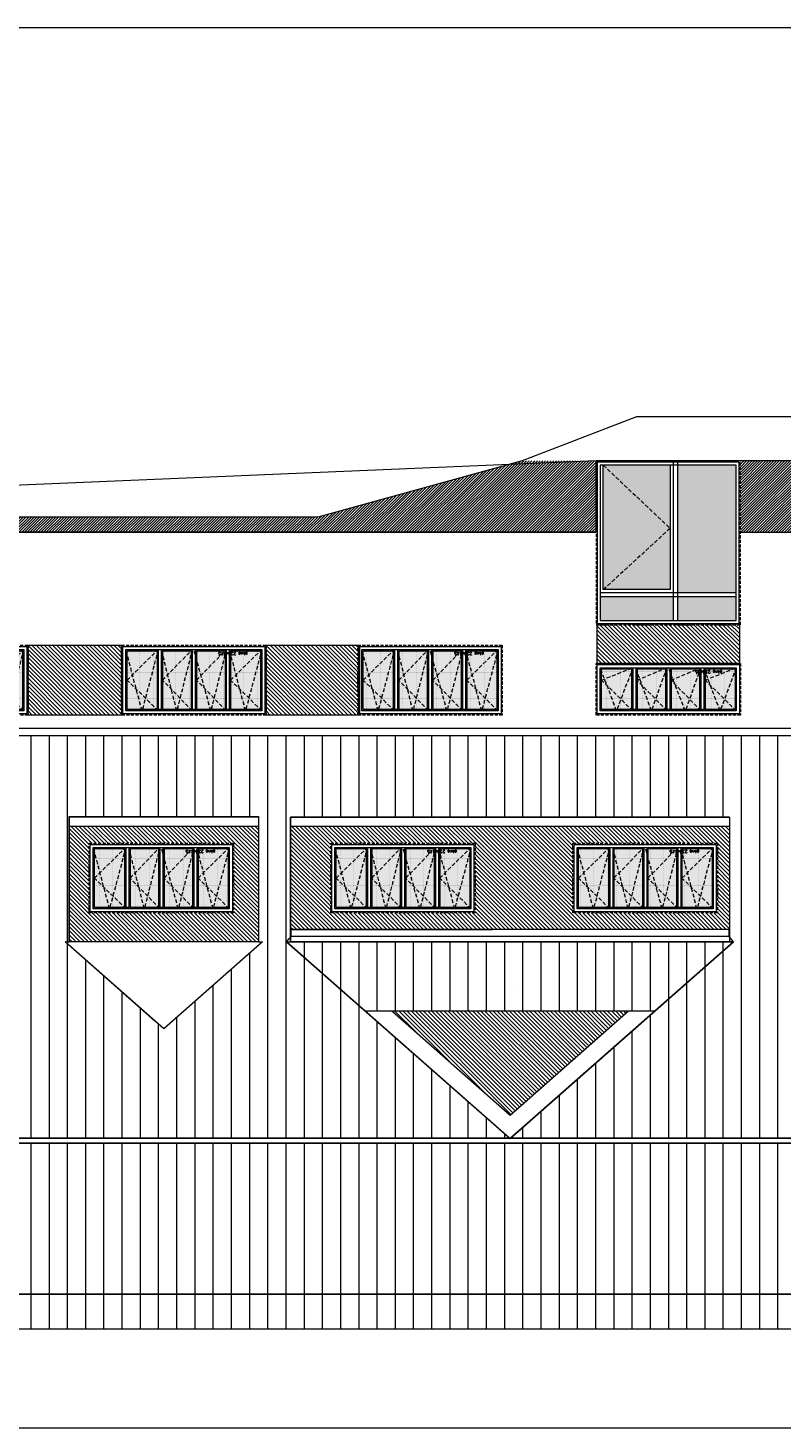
# Model space of a CAD drawing. Header units: millimetres. Extents: x -82287 to 177822, y -399756 to 0.
# Tile 209 of 228: x 59323 to 60565, y -205225 to -202920. Entities that reach past the tile are written whole.
import ezdxf
from ezdxf.enums import TextEntityAlignment as Align

# ---------------------------------------------------------------- set-up
doc = ezdxf.new("R2010")
doc.units = ezdxf.units.MM
doc.header["$MEASUREMENT"] = 0
doc.linetypes.add('SUŁOSZOWA - PB 21 03$0$CACHE', pattern=[9.525, 6.35, -3.175])
doc.linetypes.add('SUŁOSZOWA - PB 21 03$0$CARKOVANA', pattern=[7.5, 5, -2.5])
doc.layers.add('FL_XREF', color=252, linetype='Continuous')
for name, color, linetype, lineweight in [('SUŁOSZOWA - PB 21 03$0$! opisy okien elewacja', 251, 'Continuous', 0), ('SUŁOSZOWA - PB 21 03$0$!! 0_ Istn-okna', 251, 'Continuous', 0), ('SUŁOSZOWA - PB 21 03$0$!! 0_ Istn-sciany', 251, 'Continuous', 0), ('SUŁOSZOWA - PB 21 03$0$!! 0_ WIDOK ELEWACJA', 251, 'Continuous', 0), ('SUŁOSZOWA - PB 21 03$0$!! 0_Opis_pom', 251, 'Continuous', 0), ('SUŁOSZOWA - PB 21 03$0$!! 1_ widok', 251, 'Continuous', 0), ('SUŁOSZOWA - PB 21 03$0$!! 1_ELEWACJA KOLOR', 251, 'Continuous', 0), ('SUŁOSZOWA - PB 21 03$0$!! 1_Hatch dach', 251, 'Continuous', 0), ('SUŁOSZOWA - PB 21 03$0$!! 1_OPIS POM NOWE', 251, 'Continuous', 0), ('SUŁOSZOWA - PB 21 03$0$!! 2_ELEWACJA COKÓŁ', 251, 'Continuous', 0), ('SUŁOSZOWA - PB 21 03$0$!! 2_TYNK OBRYS', 251, 'Continuous', 0), ('SUŁOSZOWA - PB 21 03$0$Hatch', 251, 'Continuous', 0), ('SUŁOSZOWA - PB 21 03$0$Istn-okna', 251, 'Continuous', 0)]:
    doc.layers.add(name, color=color, linetype=linetype, lineweight=lineweight)
doc.layers.add('SUŁOSZOWA - PB 21 03$0$!! 0_ramki', color=251, linetype='Continuous', lineweight=0, plot=False)
doc.styles.add('SUŁOSZOWA - PB 21 03$0$ARIAL', font='tahoma.ttf')
doc.styles.add('SUŁOSZOWA - PB 21 03$0$TXT', font='simplex.shx')
pattern_1 = [(90, (67938.474, -208996.977), (-30, 2e-15), [])]
pattern_2 = [(315, (0, 0), (3.36759605, 3.36759605), [])]

# ---------------------------------------------------------------- blocks, each defined once
blk = doc.blocks.new('SUŁOSZOWA - PB 21 03$0$OKNO 238 X 115')
at = {"layer": 'SUŁOSZOWA - PB 21 03$0$!! 1_Hatch dach', "true_color": 0x575757}
h = blk.add_hatch(dxfattribs=at)
h.set_pattern_fill('DOTS', color=251, angle=180)
h.set_pattern_definition([(180, (59136.3052, -192624.9467), (-0.79375, -1.5875), [0, -1.5875])])
h.paths.add_polyline_path([(49495, -204008.1), (49445.5, -204008.1), (49445.5, -203911.1), (49495, -203911.1)])
h = blk.add_hatch(dxfattribs=at)
h.set_pattern_fill('DOTS', color=251, angle=180)
h.set_pattern_definition([(180, (59194.8052, -192624.9467), (-0.79375, -1.5875), [0, -1.5875])])
h.paths.add_polyline_path([(49553.5, -204008.1), (49504, -204008.1), (49504, -203911.1), (49553.5, -203911.1)])
h = blk.add_hatch(dxfattribs=at)
h.set_pattern_fill('DOTS', color=251, angle=180)
h.set_pattern_definition([(180, (59250.8052, -192624.9467), (-0.79375, -1.5875), [0, -1.5875])])
h.paths.add_polyline_path([(49609.5, -204008.1), (49560, -204008.1), (49560, -203911.1), (49609.5, -203911.1)])
h = blk.add_hatch(dxfattribs=at)
h.set_pattern_fill('DOTS', color=251, angle=180)
h.set_pattern_definition([(180, (59306.8052, -192624.9467), (-0.79375, -1.5875), [0, -1.5875])])
h.paths.add_polyline_path([(49665.5, -204008.1), (49616, -204008.1), (49616, -203911.1), (49665.5, -203911.1)])
at = {"layer": 'SUŁOSZOWA - PB 21 03$0$!! 0_ Istn-okna', "linetype": 'SUŁOSZOWA - PB 21 03$0$CARKOVANA', "lineweight": 5}
blk.add_lwpolyline([(49674.5, -204017.1), (49436.5, -204017.1), (49436.5, -203902.1), (49674.5, -203902.1)], close=True, dxfattribs=at)
at = {"layer": 'SUŁOSZOWA - PB 21 03$0$!! 0_ Istn-okna'}
for points in [[(49672.5, -204015.1), (49438.5, -204015.1), (49438.5, -203904.1), (49672.5, -203904.1)], [(49667.5, -204010.1), (49443.5, -204010.1), (49443.5, -203909.1), (49667.5, -203909.1)]]:
    blk.add_lwpolyline(points, close=True, dxfattribs=at)
for points in [[(49495, -204008.1), (49445.5, -204008.1), (49445.5, -203911.1), (49495, -203911.1)], [(49495, -203911.1), (49495, -204008.1)], [(49497, -203909.1), (49497, -204010.1)], [(49502, -203909.1), (49502, -204010.1)], [(49504, -203911.1), (49551, -203911.1)], [(49504, -203911.1), (49504, -204008.1)], [(49551, -203911.1), (49551, -204008.1)], [(49553, -203909.1), (49553, -204010.1)], [(49558, -203909.1), (49558, -204010.1)], [(49560, -203911.1), (49607, -203911.1)], [(49560, -203911.1), (49560, -204008.1)], [(49607, -203911.1), (49607, -204008.1)], [(49609, -203909.1), (49609, -204010.1)], [(49614, -203909.1), (49614, -204010.1)], [(49616, -203911.1), (49665.5, -203911.1), (49665.5, -204008.1), (49616, -204008.1)], [(49616, -203911.1), (49616, -204008.1)], [(49502, -204008.1), (49497, -204008.1)], [(49551, -204008.1), (49504, -204008.1)], [(49558, -204008.1), (49553, -204008.1)], [(49607, -204008.1), (49560, -204008.1)], [(49614, -204008.1), (49609, -204008.1)]]:
    blk.add_lwpolyline(points, dxfattribs=at)
at = {"layer": 'SUŁOSZOWA - PB 21 03$0$!! 1_Hatch dach', "color": 251, "linetype": 'SUŁOSZOWA - PB 21 03$0$CACHE', "true_color": 0x575757}
for points in [[(49497, -203909.1), (49470.2, -204010.1), (49443.5, -203909.1)], [(49497, -204010.1), (49445.5, -203959.6), (49497, -203909.1)], [(49553, -203909.1), (49527.5, -204010.1), (49502, -203909.1)], [(49553, -204010.1), (49504, -203959.6), (49553, -203909.1)], [(49609, -203909.1), (49583.5, -204010.1), (49555.5, -203909.1)], [(49609, -204010.1), (49560, -203959.6), (49609, -203909.1)], [(49667.5, -203909.1), (49640.7, -204010.1), (49614, -203909.1)], [(49667.5, -204010.1), (49616, -203959.6), (49667.5, -203909.1)]]:
    blk.add_lwpolyline(points, dxfattribs=at)
at = {"insert": (49644.4, -203918.5), "char_height": 5, "attachment_point": 1, "rotation": 180, "style": 'SUŁOSZOWA - PB 21 03$0$TXT'}
blk.add_mtext_dynamic_manual_height_columns('okno 238x115', width=52.63, gutter_width=75, heights=[0], dxfattribs=at)
blk = doc.blocks.new('SUŁOSZOWA - PB 21 03$0$OKNO 238X85')
at = {"layer": 'SUŁOSZOWA - PB 21 03$0$!! 1_Hatch dach', "true_color": 0x575757}
h = blk.add_hatch(dxfattribs=at)
h.set_pattern_fill('DOTS', color=251, angle=90)
h.set_pattern_definition([(90, (6023.7281, 11350.3067), (-1.5875, 0.79375), [0, -1.5875])])
h.paths.add_polyline_path([(-5359.4, 20991.6), (-5359.4, 21041.1), (-5292.4, 21041.1), (-5292.4, 20991.6)])
h = blk.add_hatch(dxfattribs=at)
h.set_pattern_fill('DOTS', color=251, angle=90)
h.set_pattern_definition([(90, (6023.7281, 11291.8067), (-1.5875, 0.79375), [0, -1.5875])])
h.paths.add_polyline_path([(-5359.4, 20933.1), (-5359.4, 20982.6), (-5292.4, 20982.6), (-5292.4, 20933.1)])
h = blk.add_hatch(dxfattribs=at)
h.set_pattern_fill('DOTS', color=251, angle=90)
h.set_pattern_definition([(90, (6023.7281, 11235.8067), (-1.5875, 0.79375), [0, -1.5875])])
h.paths.add_polyline_path([(-5359.4, 20877.1), (-5359.4, 20926.6), (-5292.4, 20926.6), (-5292.4, 20877.1)])
h = blk.add_hatch(dxfattribs=at)
h.set_pattern_fill('DOTS', color=251, angle=90)
h.set_pattern_definition([(90, (6023.7281, 11179.8067), (-1.5875, 0.79375), [0, -1.5875])])
h.paths.add_polyline_path([(-5359.4, 20821.1), (-5359.4, 20870.6), (-5292.4, 20870.6), (-5292.4, 20821.1)])
at = {"layer": 'SUŁOSZOWA - PB 21 03$0$!! 0_ Istn-okna', "linetype": 'SUŁOSZOWA - PB 21 03$0$CARKOVANA', "lineweight": 5}
blk.add_lwpolyline([(-5368.4, 20812.1), (-5368.4, 21050.1), (-5283.4, 21050.1), (-5283.4, 20812.1)], close=True, dxfattribs=at)
at = {"layer": 'SUŁOSZOWA - PB 21 03$0$!! 0_ Istn-okna'}
for points in [[(-5366.4, 20814.1), (-5366.4, 21048.1), (-5285.4, 21048.1), (-5285.4, 20814.1)], [(-5361.4, 20819.1), (-5361.4, 21043.1), (-5290.4, 21043.1), (-5290.4, 20819.1)]]:
    blk.add_lwpolyline(points, close=True, dxfattribs=at)
for points in [[(-5359.4, 20991.6), (-5359.4, 21041.1), (-5292.4, 21041.1), (-5292.4, 20991.6)], [(-5290.4, 20989.6), (-5361.4, 20989.6)], [(-5290.4, 20984.6), (-5361.4, 20984.6)], [(-5292.4, 20991.6), (-5359.4, 20991.6)], [(-5359.4, 20984.6), (-5359.4, 20989.6)], [(-5359.4, 20935.6), (-5359.4, 20982.6)], [(-5292.4, 20982.6), (-5359.4, 20982.6)], [(-5292.4, 20982.6), (-5292.4, 20935.6)], [(-5290.4, 20933.6), (-5361.4, 20933.6)], [(-5290.4, 20928.6), (-5361.4, 20928.6)], [(-5292.4, 20935.6), (-5359.4, 20935.6)], [(-5359.4, 20928.6), (-5359.4, 20933.6)], [(-5359.4, 20879.6), (-5359.4, 20926.6)], [(-5292.4, 20926.6), (-5359.4, 20926.6)], [(-5292.4, 20926.6), (-5292.4, 20879.6)], [(-5290.4, 20877.6), (-5361.4, 20877.6)], [(-5290.4, 20872.6), (-5361.4, 20872.6)], [(-5292.4, 20879.6), (-5359.4, 20879.6)], [(-5359.4, 20872.6), (-5359.4, 20877.6)], [(-5292.4, 20870.6), (-5292.4, 20821.1), (-5359.4, 20821.1), (-5359.4, 20870.6)], [(-5292.4, 20870.6), (-5359.4, 20870.6)]]:
    blk.add_lwpolyline(points, dxfattribs=at)
at = {"layer": 'SUŁOSZOWA - PB 21 03$0$!! 1_Hatch dach', "color": 251, "linetype": 'SUŁOSZOWA - PB 21 03$0$CACHE', "true_color": 0x575757}
for points in [[(-5290.4, 20989.6), (-5361.4, 21016.4), (-5290.4, 21043.1)], [(-5361.4, 20989.6), (-5310.9, 21041.1), (-5290.4, 20989.6)], [(-5290.4, 20933.6), (-5361.4, 20959.1), (-5290.4, 20984.6)], [(-5361.4, 20933.6), (-5310.9, 20982.6), (-5290.4, 20933.6)], [(-5290.4, 20877.6), (-5361.4, 20903.1), (-5290.4, 20931.1)], [(-5361.4, 20877.6), (-5310.9, 20926.6), (-5290.4, 20877.6)], [(-5290.4, 20819.1), (-5361.4, 20845.9), (-5290.4, 20872.6)], [(-5361.4, 20819.1), (-5310.9, 20870.6), (-5290.4, 20819.1)]]:
    blk.add_lwpolyline(points, dxfattribs=at)
at = {"insert": (-5299.8, 20842.2), "char_height": 5, "attachment_point": 1, "rotation": 90, "style": 'SUŁOSZOWA - PB 21 03$0$TXT'}
blk.add_mtext_dynamic_manual_height_columns('okno 238x85', width=52.63, gutter_width=75, heights=[0], dxfattribs=at)
blk = doc.blocks.new('SUŁOSZOWA - PB 21 03$0$ZESTAW - WEJSCIE D')
at = {"layer": 'SUŁOSZOWA - PB 21 03$0$Hatch', "true_color": 0x575757}
h = blk.add_hatch(dxfattribs=at)
h.set_pattern_fill('DOTS', color=251, angle=360)
h.set_pattern_definition([(360, (-84672.9002, 253406.4277), (0.79375, 1.5875), [0, -1.5875])])
h.paths.add_polyline_path([(-2678.2, 25889), (-2775.2, 25889), (-2775.2, 25679), (-2678.2, 25679)])
h.paths.add_polyline_path([(-2678.2, 25935), (-2775.2, 25935), (-2775.2, 25896), (-2678.2, 25896)])
h.paths.add_polyline_path([(-2782.2, 25935), (-2902.2, 25935), (-2902.2, 25896), (-2782.2, 25896)])
h.paths.add_polyline_path([(-2787.2, 25884), (-2897.2, 25884), (-2787.2, 25783)], flags=17)
h.paths.add_polyline_path([(-2897.2, 25884), (-2897.2, 25679), (-2787.2, 25783)])
h.paths.add_polyline_path([(-2787.2, 25783), (-2897.2, 25679), (-2787.2, 25679)], flags=17)
at = {"layer": 'SUŁOSZOWA - PB 21 03$0$Hatch', "color": 251, "linetype": 'SUŁOSZOWA - PB 21 03$0$CACHE', "true_color": 0x575757}
blk.add_lwpolyline([(-2897.2, 25679), (-2787.2, 25783), (-2897.2, 25884)], dxfattribs=at)
at = {"layer": 'SUŁOSZOWA - PB 21 03$0$Istn-okna', "linetype": 'SUŁOSZOWA - PB 21 03$0$CARKOVANA', "lineweight": 5}
blk.add_lwpolyline([(-2671.2, 25672), (-2909.2, 25672), (-2909.2, 25942), (-2671.2, 25942)], close=True, dxfattribs=at)
at = {"layer": 'SUŁOSZOWA - PB 21 03$0$Istn-okna'}
for points in [[(-2673.2, 25674), (-2907.2, 25674), (-2907.2, 25940), (-2673.2, 25940)], [(-2678.2, 25679), (-2902.2, 25679), (-2902.2, 25935), (-2678.2, 25935)]]:
    blk.add_lwpolyline(points, close=True, dxfattribs=at)
for points in [[(-2782.2, 25672), (-2782.2, 25935)], [(-2775.2, 25672), (-2775.2, 25935)], [(-2678.2, 25896), (-2902.2, 25896)], [(-2678.2, 25889), (-2902.2, 25889)], [(-2787.2, 25679), (-2787.2, 25884), (-2897.2, 25884), (-2897.2, 25679)], [(-2671.2, 25672), (-2909.2, 25672)]]:
    blk.add_lwpolyline(points, dxfattribs=at)
blk = doc.blocks.new('SUŁOSZOWA - PB 21 03')
at = {"layer": 'SUŁOSZOWA - PB 21 03$0$!! 1_ELEWACJA KOLOR'}
h = blk.add_hatch(dxfattribs=at)
h.set_pattern_fill('ANSI31', color=251, scale=1.5, angle=-90)
h.set_pattern_definition([(315, (14095.556, 37217.243), (3.36759605, 3.36759605), [])])
h.paths.add_polyline_path([(60198.56735, -203953.63192), (60432.56735, -203953.63192), (60432.56735, -204019.10743), (60198.56735, -204019.10743)])
h = blk.add_hatch(dxfattribs=at)
h.set_pattern_fill('ANSI31', color=251, scale=1.5, angle=-90)
h.set_pattern_definition([(315, (68337.4744, -208996.977), (3.367596, 3.367596), [])])
h.paths.add_polyline_path([(59261.06735, -203989.10743), (59415.10632, -203989.10743), (59415.10632, -204104.10743), (59261.06735, -204104.10743)])
h = blk.add_hatch(dxfattribs=at)
h.set_pattern_fill('ANSI31', color=251, scale=1.5, angle=-90)
h.set_pattern_definition([(315, (68729.5134, -208996.977), (3.367596, 3.367596), [])])
h.paths.add_polyline_path([(59653.10632, -203989.10743), (59807.14528, -203989.10743), (59807.14528, -204104.10743), (59653.10632, -204104.10743)])
h = blk.add_hatch(dxfattribs=at)
h.set_pattern_fill('ANSI31', color=251, scale=1.5, angle=-90)
h.set_pattern_definition(pattern_2)
h.paths.add_polyline_path([(59640.59686, -204287.45533), (59328.59686, -204287.45533), (59328.59686, -204477.75954), (59640.59686, -204477.75954)])
h.paths.add_polyline_path([(59361.60632, -204430.10743), (59361.60632, -204315.10743), (59599.60632, -204315.10743), (59599.60632, -204430.10743)], flags=16)
h.paths.add_polyline_path([(59363.60632, -204428.10743), (59363.60632, -204317.10743), (59597.60632, -204317.10743), (59597.60632, -204428.10743)], flags=0)
h.paths.add_polyline_path([(59368.60632, -204423.10743), (59368.60632, -204322.10743), (59592.60632, -204322.10743), (59592.60632, -204423.10743)], flags=0)
h.paths.add_polyline_path([(59508.60632, -204423.10743), (59508.05186, -204421.10743), (59485.10632, -204421.10743), (59485.10632, -204338.33958), (59483.10632, -204331.12529), (59483.10632, -204421.10743), (59478.10632, -204421.10743), (59478.10632, -204423.10743), (59476.16572, -204421.10743), (59453.11127, -204421.10743), (59452.60632, -204423.10743), (59452.10137, -204421.10743), (59429.10632, -204421.10743), (59429.10632, -204330.029), (59427.10632, -204322.10743), (59427.10632, -204421.10743), (59422.10632, -204421.10743), (59422.10632, -204423.10743), (59420.06671, -204421.10743), (59395.88602, -204421.10743), (59395.35632, -204423.10743), (59394.82661, -204421.10743), (59370.60632, -204421.10743), (59370.60632, -204324.10743), (59420.06671, -204324.10743), (59422.10632, -204322.10743), (59422.10632, -204421.10743), (59427.10632, -204421.10743), (59427.10632, -204322.10743), (59429.10632, -204330.029), (59429.10632, -204324.10743), (59476.16572, -204324.10743), (59478.10632, -204322.10743), (59478.10632, -204421.10743), (59483.10632, -204421.10743), (59483.10632, -204331.12529), (59485.10632, -204338.33958), (59485.10632, -204324.10743), (59532.16572, -204324.10743), (59534.10632, -204322.10743), (59534.10632, -204421.10743), (59539.10632, -204421.10743), (59539.10632, -204322.10743), (59541.10632, -204329.65884), (59541.10632, -204324.10743), (59590.56671, -204324.10743), (59592.60632, -204322.10743), (59590.60632, -204329.65884), (59590.60632, -204421.14627), (59590.56671, -204421.10743), (59566.38602, -204421.10743), (59565.85632, -204423.10743), (59565.32661, -204421.10743), (59541.10632, -204421.10743), (59541.10632, -204329.65884), (59539.10632, -204322.10743), (59539.10632, -204421.10743), (59534.10632, -204421.10743), (59534.10632, -204423.10743), (59532.16572, -204421.10743), (59509.11127, -204421.10743)], flags=0)
h.paths.add_polyline_path([(59570.77856, -204325.26706), (59516.84999, -204325.26706), (59516.84999, -204332.76706), (59570.77856, -204332.76706)], flags=8)
h = blk.add_hatch(dxfattribs=at)
h.set_pattern_fill('ANSI31', color=251, scale=1.5, angle=-90)
h.set_pattern_definition(pattern_2)
h.paths.add_polyline_path([(60416.59686, -204287.45533), (59693.59686, -204287.45533), (59693.59686, -204457.12714), (60025.94233, -204457.12714), (60416.59686, -204457.12714)])
h.paths.add_polyline_path([(59997.56735, -204430.10743), (59759.56735, -204430.10743), (59759.56735, -204315.10743), (59997.56735, -204315.10743)], flags=16)
h.paths.add_polyline_path([(59995.56735, -204428.10743), (59761.56735, -204428.10743), (59761.56735, -204317.10743), (59995.56735, -204317.10743)], flags=0)
h.paths.add_polyline_path([(59990.56735, -204423.10743), (59766.56735, -204423.10743), (59766.56735, -204322.10743), (59990.56735, -204322.10743)], flags=0)
h.paths.add_polyline_path([(59988.52775, -204421.10743), (59964.34705, -204421.10743), (59963.81735, -204423.10743), (59963.28765, -204421.10743), (59939.06735, -204421.10743), (59939.06735, -204329.65884), (59937.06735, -204322.10743), (59937.06735, -204421.10743), (59932.06735, -204421.10743), (59932.06735, -204423.10743), (59930.12676, -204421.10743), (59907.0723, -204421.10743), (59906.56735, -204423.10743), (59906.01289, -204421.10743), (59883.06735, -204421.10743), (59883.06735, -204338.33958), (59881.06735, -204331.12529), (59881.06735, -204421.10743), (59876.06735, -204421.10743), (59876.06735, -204423.10743), (59874.12676, -204421.10743), (59851.0723, -204421.10743), (59850.56735, -204423.10743), (59850.0624, -204421.10743), (59827.06735, -204421.10743), (59827.06735, -204330.029), (59825.06735, -204322.10743), (59825.06735, -204421.10743), (59820.06735, -204421.10743), (59820.06735, -204423.10743), (59818.02775, -204421.10743), (59793.84705, -204421.10743), (59793.31735, -204423.10743), (59792.78765, -204421.10743), (59768.56735, -204421.10743), (59768.56735, -204324.10743), (59818.02775, -204324.10743), (59820.06735, -204322.10743), (59820.06735, -204421.10743), (59825.06735, -204421.10743), (59825.06735, -204322.10743), (59827.06735, -204330.029), (59827.06735, -204324.10743), (59874.12676, -204324.10743), (59876.06735, -204322.10743), (59876.06735, -204421.10743), (59881.06735, -204421.10743), (59881.06735, -204331.12529), (59883.06735, -204338.33958), (59883.06735, -204324.10743), (59930.12676, -204324.10743), (59932.06735, -204322.10743), (59932.06735, -204421.10743), (59937.06735, -204421.10743), (59937.06735, -204322.10743), (59939.06735, -204329.65884), (59939.06735, -204324.10743), (59988.52775, -204324.10743), (59990.56735, -204322.10743), (59988.56735, -204329.65884), (59988.56735, -204421.14627)], flags=0)
h.paths.add_polyline_path([(60158.56735, -204315.10743), (60396.56735, -204315.10743), (60396.56735, -204430.10743), (60158.56735, -204430.10743)], flags=16)
h.paths.add_polyline_path([(60160.56735, -204317.10743), (60394.56735, -204317.10743), (60394.56735, -204428.10743), (60160.56735, -204428.10743)], flags=0)
h.paths.add_polyline_path([(60165.56735, -204322.10743), (60389.56735, -204322.10743), (60389.56735, -204423.10743), (60165.56735, -204423.10743)], flags=0)
h.paths.add_polyline_path([(60167.56735, -204421.10743), (60167.56735, -204324.10743), (60217.02775, -204324.10743), (60219.06735, -204322.10743), (60219.06735, -204421.10743), (60224.06735, -204421.10743), (60224.06735, -204322.10743), (60226.06735, -204330.029), (60226.06735, -204324.10743), (60273.12676, -204324.10743), (60275.06735, -204322.10743), (60275.06735, -204421.10743), (60280.06735, -204421.10743), (60280.06735, -204331.12529), (60282.06735, -204338.33958), (60282.06735, -204324.10743), (60329.12676, -204324.10743), (60331.06735, -204322.10743), (60331.06735, -204421.10743), (60336.06735, -204421.10743), (60336.06735, -204322.10743), (60338.06735, -204329.65884), (60338.06735, -204324.10743), (60387.52775, -204324.10743), (60389.56735, -204322.10743), (60387.56735, -204329.65884), (60387.56735, -204421.14627), (60387.52775, -204421.10743), (60363.34705, -204421.10743), (60362.81735, -204423.10743), (60362.28765, -204421.10743), (60338.06735, -204421.10743), (60338.06735, -204329.65884), (60336.06735, -204322.10743), (60336.06735, -204421.10743), (60331.06735, -204421.10743), (60331.06735, -204423.10743), (60329.12676, -204421.10743), (60306.0723, -204421.10743), (60305.56735, -204423.10743), (60305.01289, -204421.10743), (60282.06735, -204421.10743), (60282.06735, -204338.33958), (60280.06735, -204331.12529), (60280.06735, -204421.10743), (60275.06735, -204421.10743), (60275.06735, -204423.10743), (60273.12676, -204421.10743), (60250.0723, -204421.10743), (60249.56735, -204423.10743), (60249.0624, -204421.10743), (60226.06735, -204421.10743), (60226.06735, -204330.029), (60224.06735, -204322.10743), (60224.06735, -204421.10743), (60219.06735, -204421.10743), (60219.06735, -204423.10743), (60217.02775, -204421.10743), (60192.84705, -204421.10743), (60192.31735, -204423.10743), (60191.78765, -204421.10743)], flags=0)
h.paths.add_polyline_path([(59968.7396, -204325.26706), (59914.81103, -204325.26706), (59914.81103, -204332.76706), (59968.7396, -204332.76706)], flags=8)
h.paths.add_polyline_path([(60367.7396, -204325.26706), (60313.81103, -204325.26706), (60313.81103, -204332.76706), (60367.7396, -204332.76706)], flags=8)
h = blk.add_hatch(dxfattribs=at)
h.set_pattern_fill('ANSI31', color=251, scale=1.5, angle=-90)
h.set_pattern_definition(pattern_2)
h.paths.add_polyline_path([(60250.15457, -204591.41958), (59860.03915, -204591.41958), (59977.31815, -204694.62511), (60132.87556, -204694.62511)])
h.paths.add_polyline_path([(60132.87556, -204694.62511), (59977.31815, -204694.62511), (60055.09686, -204763.07037)])
at = {"layer": 'SUŁOSZOWA - PB 21 03$0$!! 1_Hatch dach'}
h = blk.add_hatch(dxfattribs=at)
h.set_pattern_fill('_USER', color=8, scale=30, angle=90, pattern_type=0)
h.set_pattern_definition(pattern_1)
h.paths.add_polyline_path([(57991.56735, -204800.99821), (58487.89467, -204800.99821), (58118.98237, -204477.75954), (58125.59686, -204477.75954), (58125.59686, -204272.45533), (58848.59686, -204272.45533), (58848.59686, -204477.75954), (58855.21134, -204477.75954), (58487.89467, -204800.99821), (60054.29904, -204800.99821), (59686.98237, -204477.75954), (59693.59686, -204477.75954), (59693.59686, -204272.45533), (60416.59686, -204272.45533), (60416.59686, -204477.75954), (60423.21134, -204477.75954), (60055.89467, -204800.99821), (60790.56735, -204800.99821), (60790.56735, -204138.10743), (57991.56735, -204138.10743)])
h.paths.add_polyline_path([(58934.59686, -204477.75954), (58934.59686, -204271.27785), (59246.59686, -204271.27785), (59246.59686, -204477.75954), (59253.21134, -204477.75954), (59090.59686, -204620.86029), (58927.98237, -204477.75954)], flags=16)
h.paths.add_polyline_path([(59328.59686, -204477.75954), (59328.59686, -204271.27785), (59640.59686, -204271.27785), (59640.59686, -204477.75954), (59647.21134, -204477.75954), (59484.59686, -204620.86029), (59321.98237, -204477.75954)], flags=16)
h = blk.add_hatch(dxfattribs=at)
h.set_pattern_fill('_USER', color=8, scale=30, angle=90, pattern_type=0)
h.set_pattern_definition(pattern_1)
h.paths.add_polyline_path([(60423.21134, -204477.75954), (60087.76246, -204477.75954), (59686.98237, -204477.75954), (59816.70258, -204591.41958), (60294.0522, -204591.41958)])
h = blk.add_hatch(dxfattribs=at)
h.set_pattern_fill('_USER', color=8, scale=30, angle=90, pattern_type=0)
h.set_pattern_definition(pattern_1)
h.paths.add_polyline_path([(57991.56735, -204809.28152), (60790.56735, -204809.28152), (60790.56735, -205057.78093), (57991.56735, -205057.78093)])
h = blk.add_hatch(dxfattribs=at)
h.set_pattern_fill('_USER', color=8, scale=30, angle=90, pattern_type=0)
h.set_pattern_definition(pattern_1)
h.paths.add_polyline_path([(60790.56735, -205115.39), (58068.56735, -205115.39), (58068.56735, -205057.78093), (60790.56735, -205057.78093)])
at = {"layer": 'SUŁOSZOWA - PB 21 03$0$!! 2_ELEWACJA COKÓŁ'}
h = blk.add_hatch(dxfattribs=at)
h.set_pattern_fill('ANSI31', color=250)
h.set_pattern_definition([(45, (0, 0), (-2.24506403, 2.24506403), [])])
h.paths.add_polyline_path([(58001.56735, -203803.10743), (60196.56735, -203803.10743), (60196.56735, -203685.63192), (60074.78235, -203685.63192), (59738.28206, -203778.10743), (58001.56735, -203778.10743)])
h = blk.add_hatch(dxfattribs=at)
h.set_pattern_fill('ANSI31', color=250)
h.set_pattern_definition([(45, (8823.856, -25), (-2.24506403, 2.24506403), [])])
h.paths.add_polyline_path([(60769.56735, -203778.10743), (60769.56735, -203685.63192), (60434.56735, -203685.63192), (60434.56735, -203803.10743), (60780.56735, -203803.10743)])
at = {"layer": 'SUŁOSZOWA - PB 21 03$0$! opisy okien elewacja'}
for points in [[(57991.56735, -204800.99821), (58487.89467, -204800.99821), (58118.98237, -204477.75954), (58125.59686, -204477.75954), (58125.59686, -204272.45533), (58848.59686, -204272.45533), (58848.59686, -204477.75954), (58855.21134, -204477.75954), (58487.89467, -204800.99821), (60054.29904, -204800.99821), (59686.98237, -204477.75954), (59693.59686, -204477.75954), (59693.59686, -204272.45533), (60416.59686, -204272.45533), (60416.59686, -204477.75954), (60423.21134, -204477.75954), (60055.89467, -204800.99821), (60790.56735, -204800.99821), (60790.56735, -204138.10743), (57991.56735, -204138.10743)], [(59328.59686, -204477.75954), (59328.59686, -204271.27785), (59640.59686, -204271.27785), (59640.59686, -204477.75954), (59647.21134, -204477.75954), (59484.59686, -204620.86029), (59321.98237, -204477.75954)], [(57991.56735, -204809.28152), (60790.56735, -204809.28152), (60790.56735, -205057.78093), (57991.56735, -205057.78093)], [(60790.56735, -205115.39), (58068.56735, -205115.39), (58068.56735, -205057.78093), (60790.56735, -205057.78093)]]:
    blk.add_lwpolyline(points, close=True, dxfattribs=at)
blk.add_lwpolyline([(60059.85429, -204550.70655), (60059.85429, -204550.70655)], dxfattribs=at)
at = {"layer": 'SUŁOSZOWA - PB 21 03$0$!! 0_ Istn-sciany'}
for points in [[(60262.95518, -203613.10743), (60074.78235, -203685.63192)], [(60780.56735, -203613.10743), (60262.95518, -203613.10743)], [(60074.78235, -203685.63192), (59738.28206, -203778.10743), (58001.56735, -203778.10743)]]:
    blk.add_lwpolyline(points, dxfattribs=at)
at = {"layer": 'SUŁOSZOWA - PB 21 03$0$!! 0_ WIDOK ELEWACJA'}
for points in [[(57991.56735, -203803.10743), (59761.56735, -203803.10743)], [(60196.56735, -203803.10743), (58001.56735, -203803.10743)], [(60434.56735, -203803.10743), (60790.56735, -203803.10743)], [(60790.56735, -204126.10743), (57991.56735, -204126.10743)], [(60790.56735, -204138.10743), (57991.56735, -204138.10743)], [(59328.59686, -204272.45533), (59328.59686, -204477.75954)], [(59640.59686, -204272.45533), (59328.59686, -204272.45533)], [(59640.59686, -204272.45533), (59640.59686, -204477.75954)], [(59693.59686, -204272.45533), (59693.59686, -204477.75954)], [(60416.59686, -204272.45533), (59693.59686, -204272.45533)], [(60416.59686, -204272.45533), (60416.59686, -204477.75954)], [(59640.59686, -204287.45533), (59328.59686, -204287.45533)], [(60416.59686, -204287.45533), (59693.59686, -204287.45533)], [(59686.98237, -204477.75954), (59694.18931, -204469.11573), (59694.18931, -204457.12714), (60025.94233, -204457.12714)], [(60423.21134, -204477.75954), (60416.00441, -204469.11573), (60416.00441, -204457.12714), (59694.18931, -204457.12714)], [(59321.98237, -204477.75954), (59470.09686, -204608.10029)], [(59640.59686, -204477.75954), (59328.59686, -204477.75954)], [(59647.21134, -204477.75954), (59499.09686, -204608.10029)], [(59686.98237, -204477.75954), (60055.09686, -204801.70029)], [(59686.98237, -204477.75954), (60423.21134, -204477.75954)], [(59686.98237, -204477.75954), (60055.09686, -204801.70029)], [(59686.98237, -204477.75954), (60055.09686, -204801.70029), (60423.21134, -204477.75954)], [(60416.59686, -204477.75954), (59693.59686, -204477.75954)], [(60416.59686, -204477.75954), (59693.59686, -204477.75954)], [(60416.00441, -204469.11573), (59694.18931, -204469.11573)], [(60423.21134, -204477.75954), (60055.09686, -204801.70029)], [(60423.21134, -204477.75954), (60055.09686, -204801.70029)], [(60423.21134, -204477.75954), (60087.76246, -204477.75954)], [(59816.14151, -204591.41958), (60294.0522, -204591.41958)], [(59816.14151, -204591.41958), (60294.0522, -204591.41958)], [(59860.03915, -204591.41958), (60055.09686, -204763.07037), (60250.15457, -204591.41958)], [(60790.56735, -204800.99821), (57991.56735, -204800.99821)], [(60790.56735, -204809.28152), (57991.56735, -204809.28152)], [(60790.56735, -205057.78093), (57991.56735, -205057.78093)], [(60790.56735, -205115.39), (58068.56735, -205115.39)]]:
    blk.add_lwpolyline(points, dxfattribs=at)
at = {"layer": 'SUŁOSZOWA - PB 21 03$0$!! 0_ramki'}
blk.add_lwpolyline([(57423.43585, -205278.37862), (64626.72452, -205278.37862), (64599.09384, -202972.5386), (57395.80517, -202972.5386)], close=True, dxfattribs=at)
at = {"layer": 'SUŁOSZOWA - PB 21 03$0$!! 1_ widok'}
blk.add_lwpolyline([(60769.56735, -203685.63192), (60434.56735, -203685.63192)], dxfattribs=at)
at = {"layer": 'SUŁOSZOWA - PB 21 03$0$!! 2_ELEWACJA COKÓŁ', "color": 250}
blk.add_lwpolyline([(58001.56735, -203803.10743), (60196.56735, -203803.10743), (60196.56735, -203685.63192), (58001.56735, -203778.10743)], close=True, dxfattribs=at)
at = {"layer": 'SUŁOSZOWA - PB 21 03$0$!! 2_TYNK OBRYS'}
for points in [[(60198.56735, -203953.63192), (60432.56735, -203953.63192), (60432.56735, -204019.10743), (60198.56735, -204019.10743)], [(59261.06735, -203989.10743), (59415.10632, -203989.10743), (59415.10632, -204104.10743), (59261.06735, -204104.10743)], [(59653.10632, -203989.10743), (59807.14528, -203989.10743), (59807.14528, -204104.10743), (59653.10632, -204104.10743)]]:
    blk.add_lwpolyline(points, close=True, dxfattribs=at)
at = {"xscale": -1, "rotation": 180}
blk.add_blockref('SUŁOSZOWA - PB 21 03$0$ZESTAW - WEJSCIE D', (63105.72255, -178013.6094), dxfattribs=at)
at = {"rotation": 90}
blk.add_blockref('SUŁOSZOWA - PB 21 03$0$OKNO 238X85', (81246.6837, -198735.70244), dxfattribs=at)
at = {"layer": 'SUŁOSZOWA - PB 21 03$0$! opisy okien elewacja'}
for p in [(9586.57178, -87.02756), (9978.61074, -87.02756), (10367.61074, -87.02756), (9925.11074, -413.02756), (10323.07178, -413.02756), (10722.07178, -413.02756)]:
    blk.add_blockref('SUŁOSZOWA - PB 21 03$0$OKNO 238 X 115', p, dxfattribs=at)
at = {"layer": 'SUŁOSZOWA - PB 21 03$0$!! 0_Opis_pom', "ltscale": 0.7, "style": 'SUŁOSZOWA - PB 21 03$0$ARIAL'}
for tag, p in [('B0,19', (52679.2094, -194257.55204)), ('B2,14', (73874.0461, -194402.0887)), ('B1,21', (60405.50261, -194427.18207)), ('B2,12', (73342.49259, -194413.89249)), ('A1,16', (59129.54925, -194448.08429)), ('B1/17', (59524.53699, -194450.37428)), ('B1,19', (59914.81903, -194448.15658)), ('1,22', (60947.33929, -194456.1144)), ('1,23', (61575.22173, -194450.37428)), ('B2,11', (73069.01144, -194438.89383)), ('B2,16', (75195.07765, -194441.83446)), ('B0,15', (51514.15008, -194461.8073)), ('B0,18', (52071.43815, -194478.40179)), ('A1,1', (58808.06672, -194460.94161)), ('B1,18', (59715.51745, -194473.87108)), ('B2,17', (75506.7465, -194471.3759)), ('B2,19.1', (76701.67035, -194466.03695)), ('B3,7', (87459.81312, -194465.07097)), ('B3,3', (88235.73906, -194465.79732)), ('B3,8', (90006.66539, -194478.47972)), ('B1,20', (60198.53687, -194490.17374)), ('B2,10', (72728.63362, -194489.37283)), ('B2,13', (73649.91716, -194500.01242)), ('B2,15', (74566.38885, -194487.81114)), ('B3,6', (86826.65132, -194483.15512)), ('A0,6', (49094.40602, -194505.72387)), ('A0,4', (49692.81919, -194517.93289)), ('A0,3', (49906.53818, -194524.03766)), ('B0,22', (54187.56644, -194519.04308)), ('A1,6', (58565.96262, -194514.50753)), ('B1,1', (61908.24378, -194515.48656)), ('A2,5', (72452.45009, -194505.90583)), ('A0,5', (49399.71914, -194533.19455)), ('B0,20', (53125.45224, -194527.8835)), ('B0,21', (53847.26622, -194535.08002)), ('B1,3', (62229.35503, -194604.49851)), ('B2,18', (75922.43604, -194612.23635)), ('B2,19', (77152.69039, -194617.53776)), ('A3,4', (85509.27934, -194642.47136)), ('B0,24B', (54824.42896, -194684.26784)), ('B0,13', (50367.63944, -194706.5583)), ('B0,16', (51457.40872, -194704.43091)), ('B0,17', (51897.58569, -194706.77195)), ('B1,4', (63476.45184, -194691.11207)), ('A2,4', (71695.75649, -194707.44268)), ('A1,5', (58149.22649, -194724.80163)), ('A2.1', (72371.45884, -194731.56251)), ('B0,23', (54542.05776, -194742.93939)), ('A1,2', (58744.42262, -194746.622)), ('B1,2D', (60756.29674, -194750.92727)), ('B0,14', (50962.60809, -194789.06568)), ('A1,15', (59129.54925, -194780.73348)), ('B1,4', (63483.03852, -194791.04365)), ('A3.1', (86079.08704, -194786.62422)), ('A0,2', (49295.91259, -194810.95246)), ('B0,7', (52851.95551, -194845.56115)), ('B1,2B', (62374.83512, -194841.86715)), ('B2.7', (74548.27897, -194836.12781)), ('B3,2', (89035.72921, -194837.99287)), ('B1,2A', (61803.35407, -194869.27513)), ('B0,8', (51561.38742, -194890.27848)), ('A1,3', (58810.05243, -195008.83917)), ('A3.2', (86016.50296, -195004.88875)), ('A0,1', (49914.27925, -195025.82804)), ('A0,10', (49695.87246, -195042.9259)), ('B0,17', (51225.06492, -195049.74007)), ('B0,6', (52110.41055, -195069.39267)), ('B1,8', (61403.63433, -195071.25189)), ('A2.2', (72371.45884, -195070.78713)), ('B2.2', (74976.1855, -195068.47988)), ('A0,7', (49042.50308, -195082.6056)), ('B3,11', (88623.94853, -195099.23575)), ('B3,4', (87612.56208, -195132.78192)), ('B3,5', (86839.47632, -195174.05241)), ('B0,12', (50313.60595, -195207.52936)), ('B0,11', (50726.178, -195219.06638)), ('B1,6', (63686.26823, -195231.3997)), ('B3,10', (89778.42161, -195220.68871)), ('B0,10', (51476.34179, -195259.44699)), ('B0,24A', (54359.17011, -195245.97867)), ('A1,4', (58093.66276, -195250.96213)), ('B3,9', (90479.74099, -195260.18621)), ('A0,11', (49643.96951, -195271.84772)), ('B1,14', (59332.54805, -195280.73534)), ('A0,8', (49042.50308, -195293.21363)), ('B0,9', (51798.4912, -195291.17482)), ('B2,21', (75970.16114, -195290.81005)), ('B0,3', (52068.59538, -195319.60465)), ('B1,13', (60186.62513, -195314.46953)), ('B1,10', (60892.94126, -195319.45825)), ('B1,5', (63419.22943, -195317.21026)), ('A2.3', (71832.37045, -195318.78232)), ('B2,9', (73175.51251, -195317.21162)), ('B2,4', (74493.5947, -195318.7733)), ('B2,3', (74674.2815, -195319.28036)), ('A3,3', (85569.83931, -195318.78232)), ('B3,1', (88723.65615, -195329.98594)), ('B1,9', (61058.12383, -195344.48743)), ('B2,8', (73894.209, -195338.18956)), ('B2.1', (75304.74121, -195348.36327)), ('B2,20', (77211.021, -195343.82367)), ('B0,2', (52227.2348, -195357.98297)), ('B1,2C', (61827.40698, -195369.02625)), ('B1,7', (62134.52151, -195372.05069)), ('A0,9', (49001.50444, -195413.15723)), ('B0,1', (53061.17304, -195403.85659)), ('A0,12', (49689.76592, -195485.50737)), ('B0,4', (52224.78303, -195500.96352)), ('B1,11', (61050.00078, -195512.89565)), ('B2,5', (74686.48999, -195507.24036)), ('B0,5', (52066.14362, -195556.83806)), ('B1,12', (60864.00751, -195544.00738)), ('B2,6', (74499.29165, -195549.55175)), ('C2,2', (74812.78942, -195865.8959)), ('C1,3', (61091.58871, -195973.27844)), ('C0,2A', (52278.30875, -196050.48297)), ('C0,1', (52808.36775, -196132.34208)), ('C1,2', (61690.27405, -196439.72387)), ('C1,1', (62060.59754, -196465.28533)), ('C3,1', (88979.71614, -196545.67785)), ('C0,2B', (53028.88223, -196668.8019)), ('C1,4', (61008.68123, -196686.32122)), ('C2,1', (75334.65984, -196786.2197)), ('C2,3', (74834.65119, -196933.26657)), ('C1,5', (61062.7252, -196991.42453)), ('C1,10', (62127.38542, -196998.81344)), ('C1,9', (62147.33751, -197289.53424)), ('C1,6', (61131.41824, -197329.69535)), ('C0,3', (52181.98562, -197341.92176)), ('D1,1', (73931.12245, -197584.03121)), ('C0,4', (52345.96562, -197596.60561)), ('D0,18', (60296.49264, -197617.95269)), ('C2,4', (75243.70451, -197663.89)), ('D0,7', (59141.53804, -197722.84718)), ('D0,3', (59562.25866, -197751.14316)), ('D0,17', (60701.16801, -197741.44864)), ('C1,7', (61222.2575, -197737.18052)), ('D1,6', (72757.78643, -197751.22612)), ('D1,4', (73157.19908, -197744.29721)), ('D0,10', (58357.73602, -197820.93991)), ('D0,6', (58741.71849, -197802.61699)), ('D,09', (59195.67196, -197881.51243)), ('C0,5', (52269.72696, -197902.4362)), ('C0,6', (52872.93793, -197917.07354)), ('D0,2', (59943.06082, -197917.06725)), ('D0,16', (60721.3534, -197935.2949)), ('D1,3', (73475.28953, -197924.29875)), ('D0,8', (59058.9008, -197963.64925)), ('D0,5', (59448.52586, -197969.8061)), ('D1,5', (73291.61607, -197999.29956)), ('C2,5', (74555.08284, -197988.7886)), ('D0,4', (59655.02693, -198042.2589)), ('D0,15', (60692.12223, -198127.4643)), ('D0,1', (59931.33074, -198173.12806)), ('D1,2', (73578.07819, -198172.30068)), ('D0,11', (58161.27105, -198211.45823)), ('D0,12', (58250.99458, -198537.17631)), ('D0,13', (58250.99458, -198764.99605)), ('D1,7', (71854.87376, -198786.88467)), ('D0,14', (59130.08589, -198795.3373)), ('D1,8', (71715.35366, -199212.44512))]:
    blk.add_attdef(tag, text='', height=11.968, dxfattribs=at).set_placement(p, align=Align.MIDDLE_CENTER)
at = {"layer": 'SUŁOSZOWA - PB 21 03$0$!! 1_OPIS POM NOWE', "style": 'SUŁOSZOWA - PB 21 03$0$ARIAL'}
for tag, p in [('C1.7A', (61271.6179, -197538.30303)), ('C2.5B', (74970.66097, -197546.70728)), ('C2,5C', (74903.71123, -197659.13664)), ('C2.4', (75374.07862, -197726.11453)), ('D1,2B', (74322.25834, -197791.43247)), ('C1.7C', (61260.26049, -197811.38428)), ('C1.8B', (61588.27341, -197817.62151)), ('C1.8A', (61884.42005, -197818.94854)), ('C1.7B', (61322.12354, -197933.89849)), ('C2,5A', (74943.41937, -197993.49482)), ('E1.2', (62164.78326, -198139.98688)), ('E1.5E', (62692.10372, -198153.27854)), ('D1,2C', (73419.9359, -198156.57844)), ('E2.9', (75361.45041, -198161.88904)), ('E2.7', (76022.45692, -198162.26272)), ('E3.1', (88990.58975, -198158.87886)), ('E1.1', (61330.46191, -198191.9806)), ('E1.5D', (62993.60773, -198185.416)), ('D1,2A', (74280.17915, -198172.30068)), ('E1.5C', (63016.9343, -198246.3437)), ('E1.5B', (63264.15117, -198307.8661)), ('E3.2', (88781.41347, -198385.24275)), ('E1.6', (61022.6264, -198421.00827)), ('E2.2', (74782.75417, -198427.85813)), ('E2.8', (75757.29014, -198437.09188)), ('E2.6', (76531.8031, -198444.40756)), ('E1.5A', (63049.47589, -198456.39852)), ('E3.4', (89392.22607, -198450.03942)), ('E1.5F', (62736.15118, -198589.14592)), ('E1.5G', (62892.39981, -198586.12622)), ('E1,4', (61888.25021, -198652.6996)), ('E2.1', (75803.99631, -198697.05773)), ('E1.5L', (63297.7633, -198733.65678)), ('E1.3', (61058.5992, -198806.28147)), ('E1.5H', (62893.53005, -198830.01758)), ('E2,3', (74778.52304, -198843.9541)), ('E3.3', (89150.95684, -198867.32581)), ('E1.5K', (63266.15427, -198904.67789)), ('E1.5I', (62723.74907, -199005.87002)), ('E2.4', (75135.87669, -199083.20857)), ('E2.5', (76615.04061, -199164.91143)), ('E1.5J', (63204.25187, -199215.697))]:
    blk.add_attdef(tag, text='', height=11.968, dxfattribs=at).set_placement(p, align=Align.MIDDLE_CENTER)

msp = doc.modelspace()

# ---------------------------------------------------------------- block references
at = {"layer": 'FL_XREF'}
msp.add_blockref('SUŁOSZOWA - PB 21 03', (62.3, 52.9), dxfattribs=at)

doc.saveas('drawing.dxf')
